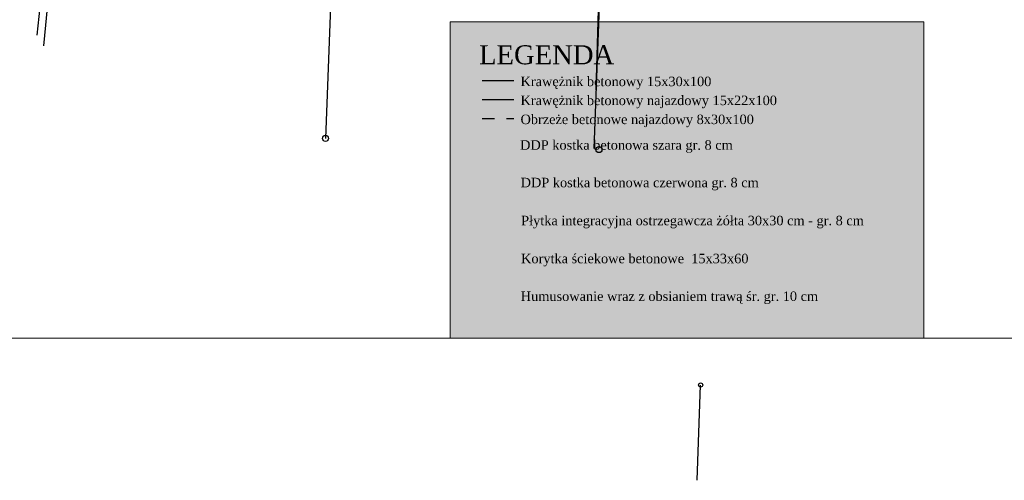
# Model space of a CAD drawing. Extents: x 7583285 to 7585126, y 6019995 to 6020809.
# Tile 8 of 54: x 7583752 to 7583833, y 6020632 to 6020670. Entities that reach past the tile are written whole.
import ezdxf

# ---------------------------------------------------------------- set-up
doc = ezdxf.new("R2010")
doc.units = 0
doc.header["$MEASUREMENT"] = 0
doc.linetypes.add('3', pattern=[1, 0.5, -0.5])
doc.linetypes.add('4_SULO', pattern=[0])
doc.layers.get('0').update_dxf_attribs({"linetype": 'CONTINUOUS', "lineweight": 5})
for name, color, linetype, lineweight in [('0 Krawężnik ', 1, 'CONTINUOUS', 30), ('0 Krawężnik najazdowy', 6, 'CONTINUOUS', 30), ('0 obrzeże', 51, '3', 30), ('Dzialki', 3, 'CONTINUOUS', 25)]:
    doc.layers.add(name, color=color, linetype=linetype, lineweight=lineweight)
for name, color, linetype in [('0 ozn pionowe', 7, 'CONTINUOUS'), ('OTO_L_0', 7, 'CONTINUOUS'), ('Punkty', 7, 'CONTINUOUS'), ('SUL_L_1', 7, '4_SULO')]:
    doc.layers.add(name, color=color, linetype=linetype)

# ---------------------------------------------------------------- blocks, each defined once
blk = doc.blocks.new('GRT')
at = {"linetype": 'Continuous'}
blk.add_circle((0, 0), 0.25, dxfattribs=at)

msp = doc.modelspace()

# ---------------------------------------------------------------- hatches: boundary and pattern name
at = {"lineweight": 30}
h = msp.add_hatch(color=256, dxfattribs=at)
h.dxf.hatch_style = 1
h.set_gradient(color1=(173, 173, 173), color2=(143, 143, 143), one_color=1, tint=0.47)
h.paths.add_polyline_path([(7583790.045, 6020658.554), (7583790.045, 6020660.105), (7583792.631, 6020660.105), (7583792.631, 6020658.554)])
h = msp.add_hatch(color=256, dxfattribs=at)
h.dxf.hatch_style = 1
h.set_gradient(color1=(204, 102, 102), color2=(155, 77, 77), one_color=1, tint=0.47)
h.paths.add_polyline_path([(7583790.049, 6020655.477), (7583790.049, 6020657.028), (7583792.635, 6020657.028), (7583792.635, 6020655.477)])
h = msp.add_hatch(color=256, dxfattribs=at)
h.dxf.hatch_style = 1
h.set_gradient(color1=(255, 255, 127), color2=(239, 239, 119), one_color=1, tint=0.47)
h.paths.add_polyline_path([(7583790.066, 6020652.375), (7583790.066, 6020653.927), (7583792.651, 6020653.927), (7583792.651, 6020652.375)])
h = msp.add_hatch(color=256, dxfattribs=at)
h.dxf.hatch_style = 1
h.set_gradient(color1=(255, 191, 127), color2=(239, 179, 119), one_color=1, tint=0.47)
h.paths.add_polyline_path([(7583790.066, 6020650.824), (7583790.066, 6020649.272), (7583792.651, 6020649.272), (7583792.651, 6020650.824)])
h = msp.add_hatch(color=256, dxfattribs=at)
h.dxf.hatch_style = 1
h.set_gradient(color1=(191, 255, 127), color2=(179, 239, 119), one_color=1, tint=0.47)
h.paths.add_polyline_path([(7583790.066, 6020647.721), (7583790.066, 6020646.169), (7583792.651, 6020646.169), (7583792.651, 6020647.721)])
at = {"layer": '0 ozn pionowe', "true_color": 0xffffff}
h = msp.add_hatch(color=7, dxfattribs=at)
h.dxf.hatch_style = 1
h.paths.add_polyline_path([(7583787.412, 6020669.553), (7583826.198, 6020669.553), (7583826.198, 6020643.695), (7583787.412, 6020643.695)])

# ---------------------------------------------------------------- linework, layer by layer
at = {"lineweight": 9}
for points in [[(7583879.239, 6020643.695), (7583658.739, 6020643.695), (7583658.739, 6020799.62), (7583879.239, 6020799.62), (7583879.239, 6020643.695)], [(7583787.412, 6020669.553), (7583826.198, 6020669.553), (7583826.198, 6020643.695), (7583787.412, 6020643.695), (7583787.412, 6020669.553)]]:
    msp.add_lwpolyline(points, dxfattribs=at)
at = {"layer": '0 Krawężnik ', "lineweight": 30}
msp.add_line((7583790.045, 6020664.76), (7583792.631, 6020664.76), dxfattribs=at)
at = {"layer": '0 Krawężnik najazdowy', "lineweight": 30}
msp.add_line((7583790.045, 6020663.208), (7583792.631, 6020663.208), dxfattribs=at)
at = {"layer": '0 obrzeże', "lineweight": 30, "ltscale": 2}
msp.add_line((7583790.045, 6020661.657), (7583792.631, 6020661.657), dxfattribs=at)
at = {"layer": 'Dzialki'}
for p, q in [((7583778.33, 6020689.72), (7583777.22, 6020660.02)), ((7583799.2, 6020659.19), (7583800.32, 6020688.87))]:
    msp.add_line(p, q, dxfattribs=at)
at = {"layer": 'OTO_L_0'}
for p, q in [((7583799.38, 6020663.99), (7583799.6, 6020671.48)), ((7583807.642, 6020632.066), (7583807.922, 6020639.856))]:
    msp.add_line(p, q, dxfattribs=at)
msp.add_circle((7583807.922, 6020639.856), 0.17, dxfattribs=at)
at = {"layer": 'SUL_L_1', "linetype": '4_SULO'}
for p, q in [((7583754.17, 6020667.6), (7583755.62, 6020682.48)), ((7583753.61, 6020668.48), (7583754.88, 6020680.19))]:
    msp.add_line(p, q, dxfattribs=at)

# ---------------------------------------------------------------- block references
at = {"layer": 'Punkty'}
msp.add_blockref('GRT', (7583777.22, 6020660.02), dxfattribs=at)
at = {"layer": 'Punkty', "xscale": 0.995, "yscale": 0.995, "zscale": 0.995}
msp.add_blockref('GRT', (7583799.6, 6020659.112), dxfattribs=at)

# ---------------------------------------------------------------- texts
at = {"lineweight": 30, "attachment_point": 1}
for s, insert, char_height, width in [('\\fPalatino Linotype|b0|i0|c0|p0;LEGENDA', (7583789.787, 6020667.639), 1.55145, 9.63072), ('\\fPalatino Linotype|b0|i0|c0|p0;Krawężnik betonowy 15x30x100', (7583793.184, 6020665.073), 0.77573, 18.25551), ('\\fPalatino Linotype|b0|i0|c0|p0;Krawężnik betonowy najazdowy 15x22x100', (7583793.184, 6020663.522), 0.77573, 22.11264), ('\\fPalatino Linotype|b0|i0|c0|p0;Obrzeże betonowe najazdowy 8x30x100', (7583793.184, 6020661.97), 0.77573, 22.11264), ('\\fPalatino Linotype|b0|i0|c0|p0;DDP kostka betonowa szara gr. 8 cm', (7583793.146, 6020659.876), 0.77573, 22.11264), ('\\fPalatino Linotype|b0|i0|c0|p0;DDP kostka betonowa czerwona gr. 8 cm', (7583793.19, 6020656.804), 0.77573, 22.11264), ('\\fPalatino Linotype|b0|i0|c0|p0;Płytka integracyjna ostrzegawcza żółta 30x30 cm - gr. 8 cm', (7583793.237, 6020653.697), 0.77573, 29.74413), ('\\fPalatino Linotype|b0|i0|c0|p0;Korytka ściekowe betonowe  15x33x60', (7583793.228, 6020650.591), 0.77573, 22.11264), ('\\fPalatino Linotype|b0|i0|c0|p0;Humusowanie wraz z obsianiem trawą śr. gr. 10 cm', (7583793.203, 6020647.507), 0.77573, 26.2949)]:
    msp.add_mtext(s, dxfattribs=dict(at, insert=insert, char_height=char_height, width=width))

doc.saveas('drawing.dxf')
